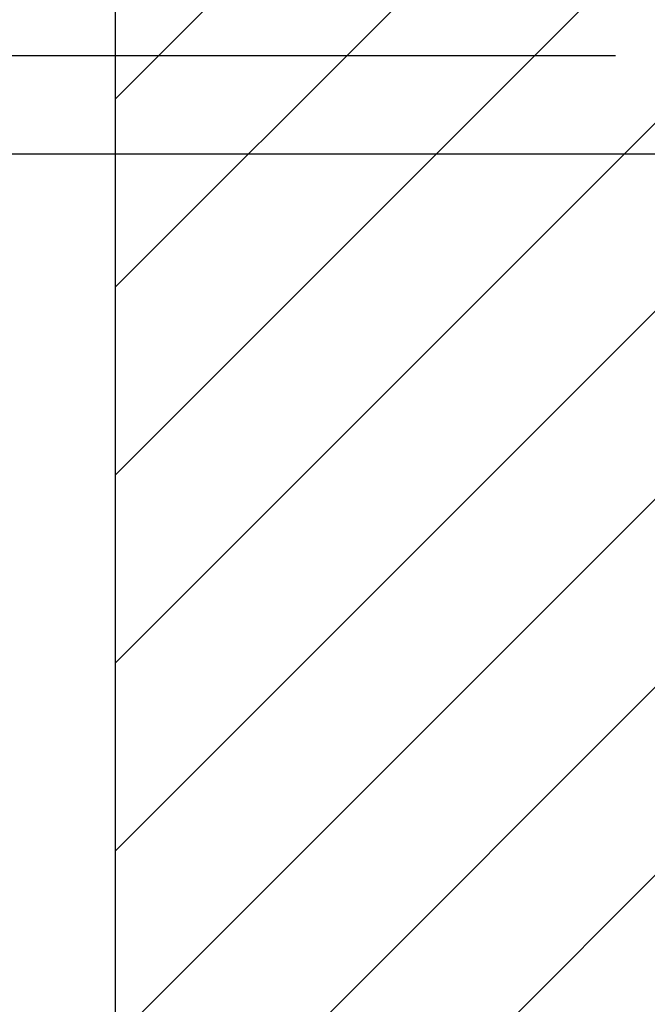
# Model space of a CAD drawing. Header units: inches. Extents: x 170 to 312, y 215 to 248.
# Tile 83 of 216: x 184.392 to 184.982, y 243.774 to 244.7. Entities that reach past the tile are written whole.
import ezdxf

# ---------------------------------------------------------------- set-up
doc = ezdxf.new("R2010")
doc.units = ezdxf.units.IN
doc.header["$LTSCALE"] = 0.25
doc.header["$MEASUREMENT"] = 0
doc.layers.add('ANNOTATIONS', color=1, linetype='Continuous')
doc.layers.add('STANDARD MOTOR LH', color=7, linetype='Continuous')
doc.styles.add('ARIAL', font='arial.ttf', dxfattribs={"height": 0.09375})
doc.dimstyles.new('STANDARD$0', dxfattribs={"dimtxt": 0.09375, "dimasz": 0.09375, "dimexe": 0.03125, "dimexo": 0.046875, "dimgap": 0.09, "dimtad": 0, "dimtih": 1, "dimtoh": 1, "dimdec": 4, "dimzin": 0, "dimdsep": 46, "dimtxsty": 'ARIAL', "dimcen": 0.09, "dimadec": 0, "dimazin": 0, "dimtfac": 1, "dimtdec": 4, "dimtofl": 0, "dimtmove": 0, "dimatfit": 1, "dimfxl": 1, "dimtolj": 1, "dimtzin": 0, "dimarcsym": 0})

# ---------------------------------------------------------------- blocks, each defined once
blk = doc.blocks.new('*D20')
at = {"layer": 'ANNOTATIONS', "color": 0, "lineweight": -2, "transparency": 16777216}
for p, q in [((183.89607, 244.75967), (183.89607, 244.85342)), ((183.89607, 244.85342), (183.98982, 244.85342)), ((184.95181, 244.66592), (183.86482, 244.66592)), ((185.73146, 244.57365), (183.86482, 244.57365)), ((183.89607, 244.4799), (183.89607, 244.38615))]:
    blk.add_line(p, q, dxfattribs=at)
at = {"layer": 'ANNOTATIONS', "color": 0, "transparency": 16777216}
for points in [[(183.88044, 244.75967), (183.91169, 244.75967), (183.89607, 244.66592)], [(183.88044, 244.4799), (183.91169, 244.4799), (183.89607, 244.57365)]]:
    blk.add_solid(points, dxfattribs=at)
at = {"layer": 'defpoints', "color": 0, "transparency": 16777216}
for p in [(184.99868, 244.66592), (183.89607, 244.57365), (185.77833, 244.57365)]:
    blk.add_point(p, dxfattribs=at)
at = {"layer": 'ANNOTATIONS', "color": 0, "transparency": 16777216, "insert": (184.23851, 244.85342), "char_height": 0.09375, "attachment_point": 5, "style": 'ARIAL'}
blk.add_mtext('\\A1;1 1/2"', dxfattribs=at)

msp = doc.modelspace()

# ---------------------------------------------------------------- hatches: boundary and pattern name
at = {"layer": 'STANDARD MOTOR LH'}
h = msp.add_hatch(dxfattribs=at)
h.set_pattern_fill('ANSI31', color=256, style=0)
h.set_pattern_definition([(45, (-0.30635, -11.93381), (-0.08838835, 0.08838835), [])])
edge = h.paths.add_edge_path()
edge.add_line((184.48146, 245.71433), (184.48146, 243.10342))
edge.add_line((184.48146, 243.10342), (184.99708, 243.10342))
edge.add_line((184.99708, 245.71433), (184.99708, 243.10342))
edge = h.paths.add_edge_path()
edge.add_line((184.43507, 245.71433), (184.72217, 245.71433))
edge.add_line((184.72217, 245.71433), (184.72217, 245.64563))
edge.add_line((184.72217, 245.64563), (184.76059, 245.77899))
edge.add_line((184.76059, 245.77899), (184.76059, 245.71433))
edge.add_line((184.76059, 245.71433), (185.05578, 245.71433))

# ---------------------------------------------------------------- linework, layer by layer
for q in [(184.48146, 240.10342), (184.48146, 243.10342)]:
    msp.add_line((184.48146, 245.71433), q, dxfattribs=at)

# ---------------------------------------------------------------- dimensions: what is measured, and where the dimension line sits
at = {"layer": 'ANNOTATIONS'}
dim = msp.add_linear_dim(base=(183.89607, 244.57365), p1=(184.99868, 244.66592), p2=(185.77833, 244.57365), angle=90, text='1 1/2"', dimstyle='STANDARD$0', dxfattribs=at)
dim.commit()
dim.dimension.update_dxf_attribs({"geometry": '*D20', "text_midpoint": (184.23851, 244.85342), "dimtype": 160})

doc.saveas('drawing.dxf')
